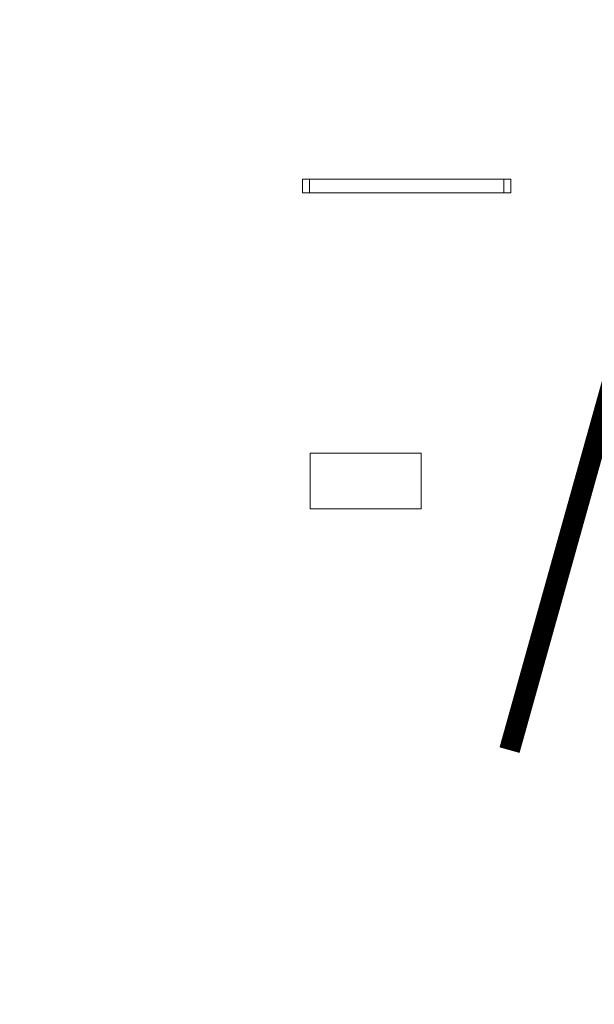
# Model space of a CAD drawing. Header units: millimetres. Extents: x 747415 to 1601423, y -236173 to 551995.
# Tile 185 of 242: x 1087395 to 1091537, y 24549 to 31641. Entities that reach past the tile are written whole.
import ezdxf

# ---------------------------------------------------------------- set-up
doc = ezdxf.new("R2010")
doc.units = ezdxf.units.MM
doc.header["$LTSCALE"] = 100
doc.header["$MEASUREMENT"] = 0
doc.layers.add('T--L9064_Glasvezel', color=54, linetype='CONTINUOUS')
doc.layers.add('T--L9071_TERREINMEUBILAIR_Bank', color=250, linetype='CONTINUOUS', lineweight=0)
doc.layers.add('T--L9072_BEWEGWIJZERING_Route_Dex_gebouw_vm', color=240, linetype='CONTINUOUS', lineweight=0)
doc.styles.add('vddonk Arial', font='arial.ttf')
doc.dimstyles.new('Gebr vd Donk', dxfattribs={"dimtxt": 1.5, "dimasz": 1.5, "dimexe": 0, "dimexo": 0, "dimgap": 0.3, "dimtad": 1, "dimdec": 1, "dimzin": 0, "dimdsep": 46, "dimtxsty": 'vddonk Arial', "dimcen": 0.1, "dimclrd": 6, "dimclre": 6, "dimclrt": 6, "dimadec": 0, "dimazin": 0, "dimtfac": 1, "dimtdec": 1, "dimtmove": 0, "dimatfit": 0, "dimfxl": 1, "dimtolj": 1, "dimtzin": 0, "dimlwd": 18, "dimlwe": 18, "dimarcsym": 0})

msp = doc.modelspace()

# ---------------------------------------------------------------- linework, layer by layer
at = {"layer": 'T--L9071_TERREINMEUBILAIR_Bank'}
for points in [[(1089434.833845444, 30392.51458567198), (1090934.833845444, 30392.51458567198), (1090934.833845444, 30492.51458567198), (1089434.833845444, 30492.51458567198)], [(1089484.833845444, 30492.51458567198), (1089434.833845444, 30492.51458567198), (1089434.833845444, 30392.51458567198), (1089484.833845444, 30392.51458567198)], [(1090934.833845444, 30492.51458567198), (1090884.833845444, 30492.51458567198), (1090884.833845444, 30392.51458567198), (1090934.833845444, 30392.51458567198)], [(1089489.543291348, 28518.06319350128), (1089489.543291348, 28118.06319350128), (1090289.543291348, 28118.06319350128), (1090289.543291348, 28518.06319350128)]]:
    msp.add_lwpolyline(points, close=True, dxfattribs=at)
at = {"layer": 'T--L9072_BEWEGWIJZERING_Route_Dex_gebouw_vm', "color": 1, "const_width": 150}
msp.add_lwpolyline([(1090926.321261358, 26380.03678743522), (1093725, 36384.90331537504)], dxfattribs=at)

# ---------------------------------------------------------------- texts
at = {"layer": 'T--L9064_Glasvezel', "linetype": 'Continuous', "insert": (1064757.91840804, 16935.44191872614), "char_height": 1499.999999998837, "attachment_point": 9, "rotation": 228.70932357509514, "style": 'vddonk Arial'}
msp.add_mtext('Entry point: 3007-(KNNGWLLM1CLLG)-IC', dxfattribs=at)

# ---------------------------------------------------------------- leaders
at = {"layer": 'T--L9064_Glasvezel', "linetype": 'Continuous', "annotation_type": 0, "has_hookline": 1, "hookline_direction": 1, "text_width": 39229.19508864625, "horizontal_direction": (-0.6598794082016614, -0.7513715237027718, 0)}
msp.add_leader([(1061124.504787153, 9444.188306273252), (1065321.249086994, 16440.30695111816)], dimstyle='Gebr vd Donk', override={"dimgap": 0.3, "dimtad": 0, "dimarcsym": 1}, dxfattribs=at)

doc.saveas('drawing.dxf')
